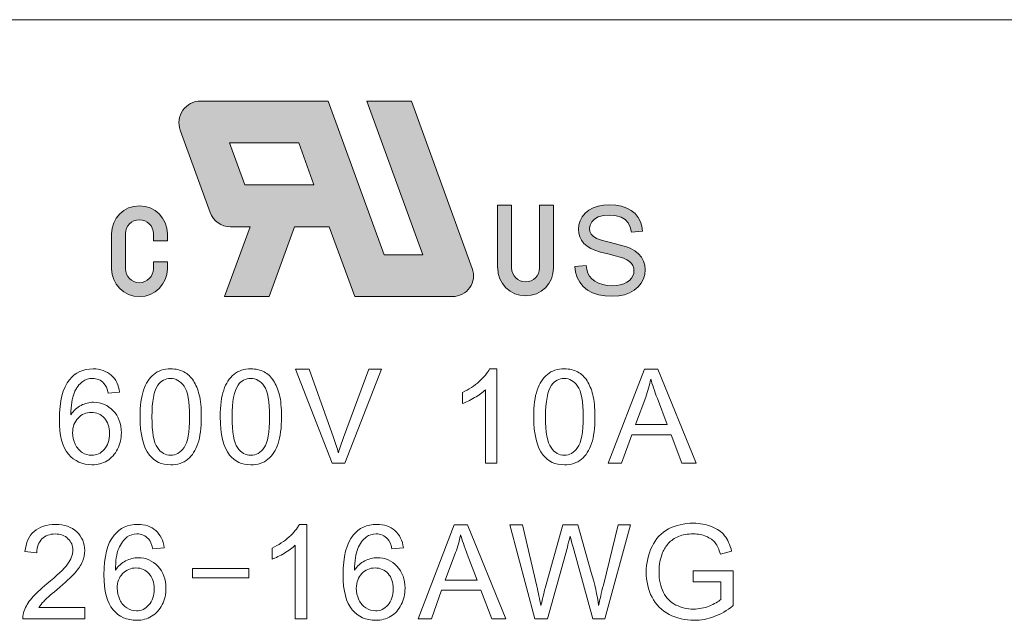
# Model space of a CAD drawing. Header units: inches. Extents: x 3728 to 5427, y -2494 to -825.
# Tile 12 of 16: x 5304 to 5325, y -2386 to -2373. Entities that reach past the tile are written whole.
import ezdxf

# ---------------------------------------------------------------- set-up
doc = ezdxf.new("R2010")
doc.units = ezdxf.units.IN
doc.header["$MEASUREMENT"] = 0
doc.layers.add('尺寸层', color=3, linetype='Continuous')

msp = doc.modelspace()

# ---------------------------------------------------------------- hatches: boundary and pattern name
at = {"layer": '尺寸层', "lineweight": 0, "ltscale": 0.8}
h = msp.add_hatch(color=1, dxfattribs=at)
edge = h.paths.add_edge_path()
edge.add_arc((5306.3, -2378.352), 0.595, 180, 360)
edge.add_line((5306.895, -2378.352), (5306.895, -2378.203))
edge.add_line((5306.895, -2378.203), (5306.598, -2378.203))
edge.add_line((5306.598, -2378.203), (5306.598, -2378.352))
edge.add_arc((5306.3, -2378.352), 0.298, 180, 360, ccw=False)
edge.add_line((5306.003, -2378.352), (5306.003, -2377.607))
edge.add_arc((5306.3, -2377.607), 0.298, 0, 180, ccw=False)
edge.add_line((5306.598, -2377.607), (5306.598, -2377.756))
edge.add_line((5306.598, -2377.756), (5306.895, -2377.756))
edge.add_line((5306.895, -2377.756), (5306.895, -2377.607))
edge.add_arc((5306.3, -2377.607), 0.595, 360, 540)
edge.add_line((5305.705, -2377.607), (5305.705, -2378.352))
edge = h.paths.add_edge_path()
edge.add_line((5313.393, -2378.348), (5312.094, -2374.78))
edge.add_line((5312.094, -2374.78), (5311.144, -2374.78))
edge.add_line((5311.144, -2374.78), (5312.336, -2378.054))
edge.add_line((5312.336, -2378.054), (5311.512, -2378.054))
edge.add_line((5311.512, -2378.054), (5310.321, -2374.78))
edge.add_line((5310.321, -2374.78), (5307.605, -2374.78))
edge.add_arc((5307.605, -2375.243), 0.463, 90, 200)
edge.add_line((5307.17, -2375.401), (5307.808, -2377.154))
edge.add_arc((5308.243, -2376.996), 0.463, 200, 270)
edge.add_line((5308.243, -2377.459), (5308.657, -2377.459))
edge.add_line((5308.657, -2377.459), (5308.116, -2378.947))
edge.add_line((5308.116, -2378.947), (5309.066, -2378.947))
edge.add_line((5309.066, -2378.947), (5309.607, -2377.459))
edge.add_line((5309.607, -2377.459), (5310.345, -2377.459))
edge.add_line((5310.345, -2377.459), (5310.887, -2378.947))
edge.add_line((5310.887, -2378.947), (5312.973, -2378.947))
edge.add_arc((5312.973, -2378.5), 0.446, 270, 380)
h.paths.add_polyline_path([(5310.02, -2376.566), (5309.695, -2375.673), (5308.219, -2375.673), (5308.544, -2376.566)], flags=16)
h.paths.add_polyline_path([(5316.192, -2377.001), (5316.314, -2376.993), (5316.448, -2377.001), (5316.571, -2377.023), (5316.683, -2377.061), (5316.781, -2377.113), (5316.863, -2377.179), (5316.929, -2377.259), (5316.977, -2377.35), (5317.008, -2377.449), (5317.021, -2377.555), (5316.782, -2377.573), (5316.759, -2377.464), (5316.716, -2377.374), (5316.652, -2377.304), (5316.566, -2377.253), (5316.457, -2377.223), (5316.325, -2377.213), (5316.188, -2377.222), (5316.078, -2377.25), (5315.996, -2377.296), (5315.938, -2377.355), (5315.904, -2377.421), (5315.892, -2377.495), (5315.9, -2377.559), (5315.925, -2377.614), (5315.965, -2377.662), (5316.039, -2377.706), (5316.164, -2377.75), (5316.34, -2377.796), (5316.521, -2377.84), (5316.66, -2377.879), (5316.757, -2377.916), (5316.857, -2377.971), (5316.937, -2378.035), (5316.999, -2378.107), (5317.042, -2378.189), (5317.068, -2378.278), (5317.077, -2378.375), (5317.068, -2378.473), (5317.039, -2378.567), (5316.991, -2378.658), (5316.926, -2378.739), (5316.843, -2378.808), (5316.744, -2378.864), (5316.633, -2378.905), (5316.512, -2378.93), (5316.382, -2378.938), (5316.221, -2378.93), (5316.079, -2378.905), (5315.955, -2378.863), (5315.848, -2378.806), (5315.758, -2378.731), (5315.684, -2378.64), (5315.629, -2378.536), (5315.595, -2378.423), (5315.581, -2378.302), (5315.816, -2378.281), (5315.832, -2378.37), (5315.857, -2378.447), (5315.893, -2378.513), (5315.941, -2378.569), (5316.004, -2378.618), (5316.082, -2378.659), (5316.171, -2378.69), (5316.267, -2378.708), (5316.371, -2378.714), (5316.462, -2378.71), (5316.546, -2378.696), (5316.622, -2378.672), (5316.688, -2378.641), (5316.743, -2378.602), (5316.784, -2378.556), (5316.814, -2378.506), (5316.832, -2378.452), (5316.838, -2378.395), (5316.832, -2378.339), (5316.815, -2378.287), (5316.786, -2378.241), (5316.744, -2378.199), (5316.688, -2378.162), (5316.617, -2378.13), (5316.546, -2378.107), (5316.435, -2378.076), (5316.282, -2378.038), (5316.127, -2377.997), (5316.006, -2377.958), (5315.919, -2377.921), (5315.837, -2377.87), (5315.77, -2377.812), (5315.718, -2377.746), (5315.682, -2377.673), (5315.66, -2377.595), (5315.653, -2377.511), (5315.662, -2377.419), (5315.689, -2377.33), (5315.733, -2377.246), (5315.795, -2377.17), (5315.874, -2377.107), (5315.969, -2377.057), (5316.077, -2377.022)])
edge = h.paths.add_edge_path()
edge.add_line((5314.826, -2378.336), (5314.826, -2376.997))
edge.add_line((5314.826, -2376.997), (5315.124, -2376.997))
edge.add_line((5315.124, -2376.997), (5315.124, -2378.336))
edge.add_arc((5314.529, -2378.336), 0.595, 180, 360, ccw=False)
edge.add_line((5313.933, -2378.336), (5313.933, -2376.997))
edge.add_line((5313.933, -2376.997), (5314.231, -2376.997))
edge.add_line((5314.231, -2376.997), (5314.231, -2378.336))
edge.add_arc((5314.529, -2378.336), 0.298, 180, 360)

# ---------------------------------------------------------------- linework, layer by layer
at = {"layer": '尺寸层', "color": 1, "lineweight": 0, "ltscale": 0.8}
for p, q in [((5325.079, -2373.048), (5271.479, -2373.048)), ((5310.321, -2374.78), (5307.605, -2374.78)), ((5311.512, -2378.054), (5310.321, -2374.78)), ((5312.094, -2374.78), (5311.144, -2374.78)), ((5312.336, -2378.054), (5311.144, -2374.78)), ((5313.393, -2378.348), (5312.094, -2374.78)), ((5307.808, -2377.154), (5307.17, -2375.401)), ((5309.695, -2375.673), (5308.219, -2375.673)), ((5308.544, -2376.566), (5308.219, -2375.673)), ((5310.02, -2376.566), (5309.695, -2375.673)), ((5310.02, -2376.566), (5308.544, -2376.566)), ((5316.192, -2377.001), (5316.314, -2376.993)), ((5316.314, -2376.993), (5316.448, -2377.001)), ((5314.231, -2376.997), (5313.933, -2376.997)), ((5313.933, -2376.997), (5313.933, -2378.336)), ((5314.231, -2376.997), (5314.231, -2378.336)), ((5315.124, -2376.997), (5314.826, -2376.997)), ((5314.826, -2378.336), (5314.826, -2376.997)), ((5315.124, -2378.336), (5315.124, -2376.997)), ((5315.733, -2377.246), (5315.795, -2377.17)), ((5315.795, -2377.17), (5315.874, -2377.107)), ((5315.874, -2377.107), (5315.969, -2377.057)), ((5315.969, -2377.057), (5316.077, -2377.022)), ((5316.077, -2377.022), (5316.192, -2377.001)), ((5316.448, -2377.001), (5316.571, -2377.023)), ((5316.571, -2377.023), (5316.683, -2377.061)), ((5316.683, -2377.061), (5316.781, -2377.113)), ((5316.781, -2377.113), (5316.863, -2377.179)), ((5316.863, -2377.179), (5316.929, -2377.259)), ((5315.662, -2377.419), (5315.689, -2377.33)), ((5315.689, -2377.33), (5315.733, -2377.246)), ((5315.938, -2377.355), (5315.904, -2377.421)), ((5315.996, -2377.296), (5315.938, -2377.355)), ((5316.078, -2377.25), (5315.996, -2377.296)), ((5316.188, -2377.222), (5316.078, -2377.25)), ((5316.325, -2377.213), (5316.188, -2377.222)), ((5316.457, -2377.223), (5316.325, -2377.213)), ((5316.566, -2377.253), (5316.457, -2377.223)), ((5316.652, -2377.304), (5316.566, -2377.253)), ((5316.716, -2377.374), (5316.652, -2377.304)), ((5316.759, -2377.464), (5316.716, -2377.374)), ((5316.929, -2377.259), (5316.977, -2377.35)), ((5316.977, -2377.35), (5317.008, -2377.449)), ((5305.705, -2378.352), (5305.705, -2377.607)), ((5306.003, -2378.352), (5306.003, -2377.607)), ((5306.598, -2377.607), (5306.598, -2377.756)), ((5306.895, -2377.607), (5306.895, -2377.756)), ((5308.657, -2377.459), (5308.116, -2378.947)), ((5308.657, -2377.459), (5308.243, -2377.459)), ((5309.607, -2377.459), (5309.066, -2378.947)), ((5310.345, -2377.459), (5309.607, -2377.459)), ((5310.887, -2378.947), (5310.345, -2377.459)), ((5315.653, -2377.511), (5315.662, -2377.419)), ((5315.66, -2377.595), (5315.653, -2377.511)), ((5315.682, -2377.673), (5315.66, -2377.595)), ((5315.904, -2377.421), (5315.892, -2377.495)), ((5315.892, -2377.495), (5315.9, -2377.559)), ((5315.9, -2377.559), (5315.925, -2377.614)), ((5315.925, -2377.614), (5315.965, -2377.662)), ((5316.782, -2377.573), (5316.759, -2377.464)), ((5317.021, -2377.555), (5316.782, -2377.573)), ((5317.008, -2377.449), (5317.021, -2377.555)), ((5306.895, -2377.756), (5306.598, -2377.756)), ((5315.718, -2377.746), (5315.682, -2377.673)), ((5315.77, -2377.812), (5315.718, -2377.746)), ((5315.837, -2377.87), (5315.77, -2377.812)), ((5315.965, -2377.662), (5316.039, -2377.706)), ((5316.039, -2377.706), (5316.164, -2377.75)), ((5316.164, -2377.75), (5316.34, -2377.796)), ((5316.34, -2377.796), (5316.521, -2377.84)), ((5315.919, -2377.921), (5315.837, -2377.87)), ((5316.006, -2377.958), (5315.919, -2377.921)), ((5316.127, -2377.997), (5316.006, -2377.958)), ((5316.282, -2378.038), (5316.127, -2377.997)), ((5316.435, -2378.076), (5316.282, -2378.038)), ((5316.521, -2377.84), (5316.66, -2377.879)), ((5316.66, -2377.879), (5316.757, -2377.916)), ((5316.757, -2377.916), (5316.857, -2377.971)), ((5316.857, -2377.971), (5316.937, -2378.035)), ((5316.937, -2378.035), (5316.999, -2378.107)), ((5306.598, -2378.203), (5306.895, -2378.203)), ((5306.598, -2378.203), (5306.598, -2378.352)), ((5306.895, -2378.203), (5306.895, -2378.352)), ((5311.512, -2378.054), (5312.336, -2378.054)), ((5316.546, -2378.107), (5316.435, -2378.076)), ((5316.617, -2378.13), (5316.546, -2378.107)), ((5316.688, -2378.162), (5316.617, -2378.13)), ((5316.744, -2378.199), (5316.688, -2378.162)), ((5316.786, -2378.241), (5316.744, -2378.199)), ((5316.815, -2378.287), (5316.786, -2378.241)), ((5316.999, -2378.107), (5317.042, -2378.189)), ((5317.042, -2378.189), (5317.068, -2378.278)), ((5315.581, -2378.302), (5315.816, -2378.281)), ((5315.595, -2378.423), (5315.581, -2378.302)), ((5315.629, -2378.536), (5315.595, -2378.423)), ((5315.816, -2378.281), (5315.832, -2378.37)), ((5315.832, -2378.37), (5315.857, -2378.447)), ((5315.857, -2378.447), (5315.893, -2378.513)), ((5316.814, -2378.506), (5316.832, -2378.452)), ((5316.832, -2378.339), (5316.815, -2378.287)), ((5316.838, -2378.395), (5316.832, -2378.339)), ((5316.832, -2378.452), (5316.838, -2378.395)), ((5317.068, -2378.278), (5317.077, -2378.375)), ((5317.077, -2378.375), (5317.068, -2378.473)), ((5315.684, -2378.64), (5315.629, -2378.536)), ((5315.758, -2378.731), (5315.684, -2378.64)), ((5315.893, -2378.513), (5315.941, -2378.569)), ((5315.941, -2378.569), (5316.004, -2378.618)), ((5316.004, -2378.618), (5316.082, -2378.659)), ((5316.082, -2378.659), (5316.171, -2378.69)), ((5316.546, -2378.696), (5316.622, -2378.672)), ((5316.622, -2378.672), (5316.688, -2378.641)), ((5316.688, -2378.641), (5316.743, -2378.602)), ((5316.743, -2378.602), (5316.784, -2378.556)), ((5316.784, -2378.556), (5316.814, -2378.506)), ((5316.991, -2378.658), (5316.926, -2378.739)), ((5317.039, -2378.567), (5316.991, -2378.658)), ((5317.068, -2378.473), (5317.039, -2378.567)), ((5315.848, -2378.806), (5315.758, -2378.731)), ((5315.955, -2378.863), (5315.848, -2378.806)), ((5316.079, -2378.905), (5315.955, -2378.863)), ((5316.171, -2378.69), (5316.267, -2378.708)), ((5316.267, -2378.708), (5316.371, -2378.714)), ((5316.371, -2378.714), (5316.462, -2378.71)), ((5316.462, -2378.71), (5316.546, -2378.696)), ((5316.744, -2378.864), (5316.633, -2378.905)), ((5316.843, -2378.808), (5316.744, -2378.864)), ((5316.926, -2378.739), (5316.843, -2378.808)), ((5308.116, -2378.947), (5309.066, -2378.947)), ((5310.887, -2378.947), (5312.973, -2378.947)), ((5316.221, -2378.93), (5316.079, -2378.905)), ((5316.382, -2378.938), (5316.221, -2378.93)), ((5316.512, -2378.93), (5316.382, -2378.938)), ((5316.633, -2378.905), (5316.512, -2378.93)), ((5307.429, -2384.738), (5308.629, -2384.738)), ((5307.429, -2384.738), (5307.429, -2384.938)), ((5308.629, -2384.738), (5308.629, -2384.938)), ((5308.629, -2384.938), (5307.429, -2384.938))]:
    msp.add_line(p, q, dxfattribs=at)
for centre, radius, start, end in [((5307.605, -2375.243), 0.463, 90, 200), ((5306.3, -2377.607), 0.595, 360, 180), ((5308.243, -2376.996), 0.463, 200, 270), ((5306.3, -2377.607), 0.298, 360, 180), ((5306.3, -2378.352), 0.595, 180, 360), ((5306.3, -2378.352), 0.298, 180, 360), ((5312.973, -2378.5), 0.446, 270, 20), ((5314.529, -2378.336), 0.595, 180, 360), ((5314.529, -2378.336), 0.298, 180, 360)]:
    msp.add_arc(centre, radius, start, end, dxfattribs=at)
for points, knots in [([(5304.809, -2380.716), (5304.933, -2380.563), (5305.101, -2380.486), (5305.312, -2380.486), (5305.312, -2380.486), (5305.469, -2380.486), (5305.598, -2380.531), (5305.699, -2380.619)], [0.8421053, 0.8421053, 0.8421053, 0.8421053, 0.8947368, 0.8947368, 0.8947368, 0.8947368, 0.9473684, 0.9473684, 0.9473684, 0.9473684]), ([(5306.604, -2380.604), (5306.7, -2380.525), (5306.821, -2380.486), (5306.966, -2380.486), (5306.966, -2380.486), (5307.074, -2380.486), (5307.168, -2380.508), (5307.249, -2380.552)], [0.1666667, 0.1666667, 0.1666667, 0.1666667, 0.25, 0.25, 0.25, 0.25, 0.3333333, 0.3333333, 0.3333333, 0.3333333]), ([(5308.314, -2380.604), (5308.409, -2380.525), (5308.53, -2380.486), (5308.675, -2380.486), (5308.675, -2380.486), (5308.783, -2380.486), (5308.877, -2380.508), (5308.958, -2380.552)], [0.1666667, 0.1666667, 0.1666667, 0.1666667, 0.25, 0.25, 0.25, 0.25, 0.3333333, 0.3333333, 0.3333333, 0.3333333]), ([(5314.992, -2380.604), (5315.088, -2380.525), (5315.209, -2380.486), (5315.354, -2380.486), (5315.354, -2380.486), (5315.462, -2380.486), (5315.556, -2380.508), (5315.637, -2380.552)], [0.1666667, 0.1666667, 0.1666667, 0.1666667, 0.25, 0.25, 0.25, 0.25, 0.3333333, 0.3333333, 0.3333333, 0.3333333]), ([(5304.788, -2382.303), (5304.659, -2382.152), (5304.595, -2381.904), (5304.595, -2381.559), (5304.595, -2381.559), (5304.595, -2381.172), (5304.666, -2380.891), (5304.809, -2380.716)], [0.7368421, 0.7368421, 0.7368421, 0.7368421, 0.7894737, 0.7894737, 0.7894737, 0.7894737, 0.8421053, 0.8421053, 0.8421053, 0.8421053]), ([(5305.543, -2380.794), (5305.476, -2380.723), (5305.394, -2380.688), (5305.297, -2380.688), (5305.297, -2380.688), (5305.219, -2380.688), (5305.15, -2380.71), (5305.091, -2380.754)], [0.1052632, 0.1052632, 0.1052632, 0.1052632, 0.1578947, 0.1578947, 0.1578947, 0.1578947, 0.2105263, 0.2105263, 0.2105263, 0.2105263]), ([(5307.251, -2380.852), (5307.174, -2380.744), (5307.078, -2380.69), (5306.964, -2380.69), (5306.964, -2380.69), (5306.851, -2380.69), (5306.761, -2380.738), (5306.693, -2380.833)], [0.625, 0.625, 0.625, 0.625, 0.75, 0.75, 0.75, 0.75, 0.875, 0.875, 0.875, 0.875]), ([(5308.96, -2380.852), (5308.883, -2380.744), (5308.788, -2380.69), (5308.673, -2380.69), (5308.673, -2380.69), (5308.56, -2380.69), (5308.47, -2380.738), (5308.402, -2380.833)], [0.625, 0.625, 0.625, 0.625, 0.75, 0.75, 0.75, 0.75, 0.875, 0.875, 0.875, 0.875]), ([(5315.638, -2380.852), (5315.562, -2380.744), (5315.466, -2380.69), (5315.352, -2380.69), (5315.352, -2380.69), (5315.238, -2380.69), (5315.149, -2380.738), (5315.081, -2380.833)], [0.625, 0.625, 0.625, 0.625, 0.75, 0.75, 0.75, 0.75, 0.875, 0.875, 0.875, 0.875]), ([(5307.251, -2382.163), (5307.328, -2382.054), (5307.366, -2381.836), (5307.366, -2381.508), (5307.366, -2381.508), (5307.366, -2381.179), (5307.328, -2380.96), (5307.251, -2380.852)], [0.375, 0.375, 0.375, 0.375, 0.5, 0.5, 0.5, 0.5, 0.625, 0.625, 0.625, 0.625]), ([(5308.96, -2382.163), (5309.037, -2382.054), (5309.075, -2381.836), (5309.075, -2381.508), (5309.075, -2381.508), (5309.075, -2381.179), (5309.037, -2380.96), (5308.96, -2380.852)], [0.375, 0.375, 0.375, 0.375, 0.5, 0.5, 0.5, 0.5, 0.625, 0.625, 0.625, 0.625]), ([(5315.638, -2382.163), (5315.715, -2382.054), (5315.754, -2381.836), (5315.754, -2381.508), (5315.754, -2381.508), (5315.754, -2381.179), (5315.715, -2380.96), (5315.638, -2380.852)], [0.375, 0.375, 0.375, 0.375, 0.5, 0.5, 0.5, 0.5, 0.625, 0.625, 0.625, 0.625]), ([(5307.573, -2381.036), (5307.604, -2381.153), (5307.619, -2381.31), (5307.619, -2381.508), (5307.619, -2381.508), (5307.619, -2381.743), (5307.594, -2381.932), (5307.546, -2382.076)], [0.5, 0.5, 0.5, 0.5, 0.5833333, 0.5833333, 0.5833333, 0.5833333, 0.6666667, 0.6666667, 0.6666667, 0.6666667]), ([(5309.283, -2381.036), (5309.313, -2381.153), (5309.328, -2381.31), (5309.328, -2381.508), (5309.328, -2381.508), (5309.328, -2381.743), (5309.303, -2381.932), (5309.256, -2382.076)], [0.5, 0.5, 0.5, 0.5, 0.5833333, 0.5833333, 0.5833333, 0.5833333, 0.6666667, 0.6666667, 0.6666667, 0.6666667]), ([(5315.961, -2381.036), (5315.991, -2381.153), (5316.006, -2381.31), (5316.006, -2381.508), (5316.006, -2381.508), (5316.006, -2381.743), (5315.982, -2381.932), (5315.934, -2382.076)], [0.5, 0.5, 0.5, 0.5, 0.5833333, 0.5833333, 0.5833333, 0.5833333, 0.6666667, 0.6666667, 0.6666667, 0.6666667]), ([(5305.056, -2381.263), (5305.141, -2381.219), (5305.231, -2381.197), (5305.324, -2381.197), (5305.324, -2381.197), (5305.488, -2381.197), (5305.627, -2381.257), (5305.742, -2381.378)], [0.3684211, 0.3684211, 0.3684211, 0.3684211, 0.4210526, 0.4210526, 0.4210526, 0.4210526, 0.4736842, 0.4736842, 0.4736842, 0.4736842]), ([(5305.742, -2381.378), (5305.857, -2381.499), (5305.915, -2381.654), (5305.915, -2381.845), (5305.915, -2381.845), (5305.915, -2381.971), (5305.888, -2382.087), (5305.834, -2382.195)], [0.4736842, 0.4736842, 0.4736842, 0.4736842, 0.5263158, 0.5263158, 0.5263158, 0.5263158, 0.5789474, 0.5789474, 0.5789474, 0.5789474]), ([(5305.552, -2382.201), (5305.626, -2382.117), (5305.664, -2382.004), (5305.664, -2381.86), (5305.664, -2381.86), (5305.664, -2381.722), (5305.627, -2381.613), (5305.553, -2381.534), (5305.553, -2381.534), (5305.48, -2381.454), (5305.387, -2381.414), (5305.275, -2381.414), (5305.275, -2381.414), (5305.164, -2381.414), (5305.07, -2381.454), (5304.993, -2381.534)], [0.4444444, 0.4444444, 0.4444444, 0.4444444, 0.5555556, 0.5555556, 0.5555556, 0.5555556, 0.6666667, 0.6666667, 0.6666667, 0.6666667, 0.7777778, 0.7777778, 0.7777778, 0.7777778, 0.8888889, 0.8888889, 0.8888889, 0.8888889]), ([(5305.081, -2382.266), (5305.146, -2382.307), (5305.214, -2382.327), (5305.285, -2382.327), (5305.285, -2382.327), (5305.388, -2382.327), (5305.477, -2382.285), (5305.552, -2382.201)], [0.2222222, 0.2222222, 0.2222222, 0.2222222, 0.3333333, 0.3333333, 0.3333333, 0.3333333, 0.4444444, 0.4444444, 0.4444444, 0.4444444]), ([(5307.546, -2382.076), (5307.498, -2382.221), (5307.426, -2382.332), (5307.33, -2382.411), (5307.33, -2382.411), (5307.234, -2382.49), (5307.113, -2382.529), (5306.966, -2382.529), (5306.966, -2382.529), (5306.773, -2382.529), (5306.622, -2382.46), (5306.512, -2382.321)], [0.6666667, 0.6666667, 0.6666667, 0.6666667, 0.75, 0.75, 0.75, 0.75, 0.8333333, 0.8333333, 0.8333333, 0.8333333, 0.9166667, 0.9166667, 0.9166667, 0.9166667]), ([(5306.682, -2382.164), (5306.759, -2382.273), (5306.854, -2382.327), (5306.966, -2382.327), (5306.966, -2382.327), (5307.079, -2382.327), (5307.174, -2382.272), (5307.251, -2382.163)], [0.125, 0.125, 0.125, 0.125, 0.25, 0.25, 0.25, 0.25, 0.375, 0.375, 0.375, 0.375]), ([(5309.256, -2382.076), (5309.207, -2382.221), (5309.135, -2382.332), (5309.039, -2382.411), (5309.039, -2382.411), (5308.943, -2382.49), (5308.822, -2382.529), (5308.675, -2382.529), (5308.675, -2382.529), (5308.483, -2382.529), (5308.331, -2382.46), (5308.221, -2382.321)], [0.6666667, 0.6666667, 0.6666667, 0.6666667, 0.75, 0.75, 0.75, 0.75, 0.8333333, 0.8333333, 0.8333333, 0.8333333, 0.9166667, 0.9166667, 0.9166667, 0.9166667]), ([(5308.391, -2382.164), (5308.468, -2382.273), (5308.563, -2382.327), (5308.675, -2382.327), (5308.675, -2382.327), (5308.788, -2382.327), (5308.883, -2382.272), (5308.96, -2382.163)], [0.125, 0.125, 0.125, 0.125, 0.25, 0.25, 0.25, 0.25, 0.375, 0.375, 0.375, 0.375]), ([(5315.934, -2382.076), (5315.886, -2382.221), (5315.814, -2382.332), (5315.718, -2382.411), (5315.718, -2382.411), (5315.622, -2382.49), (5315.501, -2382.529), (5315.354, -2382.529), (5315.354, -2382.529), (5315.161, -2382.529), (5315.01, -2382.46), (5314.9, -2382.321)], [0.6666667, 0.6666667, 0.6666667, 0.6666667, 0.75, 0.75, 0.75, 0.75, 0.8333333, 0.8333333, 0.8333333, 0.8333333, 0.9166667, 0.9166667, 0.9166667, 0.9166667]), ([(5315.07, -2382.164), (5315.147, -2382.273), (5315.241, -2382.327), (5315.354, -2382.327), (5315.354, -2382.327), (5315.467, -2382.327), (5315.562, -2382.272), (5315.638, -2382.163)], [0.125, 0.125, 0.125, 0.125, 0.25, 0.25, 0.25, 0.25, 0.375, 0.375, 0.375, 0.375]), ([(5305.611, -2382.443), (5305.516, -2382.5), (5305.409, -2382.529), (5305.289, -2382.529), (5305.289, -2382.529), (5305.084, -2382.529), (5304.917, -2382.454), (5304.788, -2382.303)], [0.6315789, 0.6315789, 0.6315789, 0.6315789, 0.6842105, 0.6842105, 0.6842105, 0.6842105, 0.7368421, 0.7368421, 0.7368421, 0.7368421]), ([(5304.057, -2383.947), (5304.17, -2383.849), (5304.321, -2383.799), (5304.511, -2383.799), (5304.511, -2383.799), (5304.703, -2383.799), (5304.855, -2383.853), (5304.967, -2383.959)], [0.59090909, 0.59090909, 0.59090909, 0.59090909, 0.63636364, 0.63636364, 0.63636364, 0.63636364, 0.68181818, 0.68181818, 0.68181818, 0.68181818]), ([(5305.76, -2384.029), (5305.884, -2383.876), (5306.051, -2383.799), (5306.263, -2383.799), (5306.263, -2383.799), (5306.42, -2383.799), (5306.549, -2383.844), (5306.649, -2383.932)], [0.8421053, 0.8421053, 0.8421053, 0.8421053, 0.8947368, 0.8947368, 0.8947368, 0.8947368, 0.9473684, 0.9473684, 0.9473684, 0.9473684]), ([(5310.854, -2384.029), (5310.978, -2383.876), (5311.146, -2383.799), (5311.357, -2383.799), (5311.357, -2383.799), (5311.514, -2383.799), (5311.643, -2383.844), (5311.744, -2383.932)], [0.8421053, 0.8421053, 0.8421053, 0.8421053, 0.8947368, 0.8947368, 0.8947368, 0.8947368, 0.9473684, 0.9473684, 0.9473684, 0.9473684]), ([(5317.573, -2383.896), (5317.726, -2383.815), (5317.902, -2383.774), (5318.101, -2383.774), (5318.101, -2383.774), (5318.245, -2383.774), (5318.376, -2383.797), (5318.493, -2383.844)], [0.34482759, 0.34482759, 0.34482759, 0.34482759, 0.37931034, 0.37931034, 0.37931034, 0.37931034, 0.4137931, 0.4137931, 0.4137931, 0.4137931]), ([(5304.778, -2384.103), (5304.708, -2384.036), (5304.618, -2384.003), (5304.506, -2384.003), (5304.506, -2384.003), (5304.388, -2384.003), (5304.293, -2384.038), (5304.222, -2384.109)], [0.36363636, 0.36363636, 0.36363636, 0.36363636, 0.40909091, 0.40909091, 0.40909091, 0.40909091, 0.45454545, 0.45454545, 0.45454545, 0.45454545]), ([(5304.768, -2384.644), (5304.844, -2384.541), (5304.883, -2384.442), (5304.883, -2384.349), (5304.883, -2384.349), (5304.883, -2384.252), (5304.848, -2384.17), (5304.778, -2384.103)], [0.27272727, 0.27272727, 0.27272727, 0.27272727, 0.31818182, 0.31818182, 0.31818182, 0.31818182, 0.36363636, 0.36363636, 0.36363636, 0.36363636]), ([(5304.967, -2383.959), (5305.079, -2384.066), (5305.135, -2384.197), (5305.135, -2384.355), (5305.135, -2384.355), (5305.135, -2384.435), (5305.119, -2384.514), (5305.086, -2384.591)], [0.68181818, 0.68181818, 0.68181818, 0.68181818, 0.72727273, 0.72727273, 0.72727273, 0.72727273, 0.77272727, 0.77272727, 0.77272727, 0.77272727]), ([(5305.739, -2385.616), (5305.61, -2385.465), (5305.545, -2385.217), (5305.545, -2384.872), (5305.545, -2384.872), (5305.545, -2384.485), (5305.617, -2384.204), (5305.76, -2384.029)], [0.7368421, 0.7368421, 0.7368421, 0.7368421, 0.7894737, 0.7894737, 0.7894737, 0.7894737, 0.8421053, 0.8421053, 0.8421053, 0.8421053]), ([(5306.493, -2384.107), (5306.427, -2384.036), (5306.345, -2384.001), (5306.248, -2384.001), (5306.248, -2384.001), (5306.169, -2384.001), (5306.101, -2384.023), (5306.042, -2384.067)], [0.1052632, 0.1052632, 0.1052632, 0.1052632, 0.1578947, 0.1578947, 0.1578947, 0.1578947, 0.2105263, 0.2105263, 0.2105263, 0.2105263]), ([(5310.834, -2385.616), (5310.704, -2385.465), (5310.64, -2385.217), (5310.64, -2384.872), (5310.64, -2384.872), (5310.64, -2384.485), (5310.711, -2384.204), (5310.854, -2384.029)], [0.7368421, 0.7368421, 0.7368421, 0.7368421, 0.7894737, 0.7894737, 0.7894737, 0.7894737, 0.8421053, 0.8421053, 0.8421053, 0.8421053]), ([(5311.588, -2384.107), (5311.521, -2384.036), (5311.439, -2384.001), (5311.342, -2384.001), (5311.342, -2384.001), (5311.264, -2384.001), (5311.195, -2384.023), (5311.136, -2384.067)], [0.1052632, 0.1052632, 0.1052632, 0.1052632, 0.1578947, 0.1578947, 0.1578947, 0.1578947, 0.2105263, 0.2105263, 0.2105263, 0.2105263]), ([(5318.378, -2384.053), (5318.295, -2384.018), (5318.203, -2384), (5318.102, -2384), (5318.102, -2384), (5317.981, -2384), (5317.876, -2384.019), (5317.788, -2384.055)], [0.5862069, 0.5862069, 0.5862069, 0.5862069, 0.62068966, 0.62068966, 0.62068966, 0.62068966, 0.65517241, 0.65517241, 0.65517241, 0.65517241]), ([(5317.222, -2385.351), (5317.14, -2385.192), (5317.099, -2385.014), (5317.099, -2384.817), (5317.099, -2384.817), (5317.099, -2384.623), (5317.14, -2384.441), (5317.222, -2384.272)], [0.24137931, 0.24137931, 0.24137931, 0.24137931, 0.27586207, 0.27586207, 0.27586207, 0.27586207, 0.31034483, 0.31034483, 0.31034483, 0.31034483]), ([(5306.006, -2384.576), (5306.092, -2384.532), (5306.181, -2384.51), (5306.275, -2384.51), (5306.275, -2384.51), (5306.439, -2384.51), (5306.578, -2384.57), (5306.693, -2384.691)], [0.3684211, 0.3684211, 0.3684211, 0.3684211, 0.4210526, 0.4210526, 0.4210526, 0.4210526, 0.4736842, 0.4736842, 0.4736842, 0.4736842]), ([(5311.101, -2384.576), (5311.186, -2384.532), (5311.276, -2384.51), (5311.369, -2384.51), (5311.369, -2384.51), (5311.533, -2384.51), (5311.673, -2384.57), (5311.788, -2384.691)], [0.3684211, 0.3684211, 0.3684211, 0.3684211, 0.4210526, 0.4210526, 0.4210526, 0.4210526, 0.4736842, 0.4736842, 0.4736842, 0.4736842]), ([(5317.449, -2384.399), (5317.398, -2384.522), (5317.372, -2384.656), (5317.372, -2384.801), (5317.372, -2384.801), (5317.372, -2384.979), (5317.403, -2385.128), (5317.464, -2385.248)], [0.72413793, 0.72413793, 0.72413793, 0.72413793, 0.75862069, 0.75862069, 0.75862069, 0.75862069, 0.79310345, 0.79310345, 0.79310345, 0.79310345]), ([(5306.503, -2385.514), (5306.577, -2385.43), (5306.614, -2385.317), (5306.614, -2385.173), (5306.614, -2385.173), (5306.614, -2385.035), (5306.578, -2384.926), (5306.504, -2384.847), (5306.504, -2384.847), (5306.43, -2384.767), (5306.338, -2384.727), (5306.226, -2384.727), (5306.226, -2384.727), (5306.115, -2384.727), (5306.021, -2384.767), (5305.943, -2384.847)], [0.4444444, 0.4444444, 0.4444444, 0.4444444, 0.5555556, 0.5555556, 0.5555556, 0.5555556, 0.6666667, 0.6666667, 0.6666667, 0.6666667, 0.7777778, 0.7777778, 0.7777778, 0.7777778, 0.8888889, 0.8888889, 0.8888889, 0.8888889]), ([(5306.693, -2384.691), (5306.808, -2384.812), (5306.866, -2384.967), (5306.866, -2385.158), (5306.866, -2385.158), (5306.866, -2385.284), (5306.838, -2385.4), (5306.784, -2385.508)], [0.4736842, 0.4736842, 0.4736842, 0.4736842, 0.5263158, 0.5263158, 0.5263158, 0.5263158, 0.5789474, 0.5789474, 0.5789474, 0.5789474]), ([(5311.597, -2385.514), (5311.672, -2385.43), (5311.709, -2385.317), (5311.709, -2385.173), (5311.709, -2385.173), (5311.709, -2385.035), (5311.672, -2384.926), (5311.599, -2384.847), (5311.599, -2384.847), (5311.525, -2384.767), (5311.432, -2384.727), (5311.321, -2384.727), (5311.321, -2384.727), (5311.209, -2384.727), (5311.115, -2384.767), (5311.038, -2384.847)], [0.4444444, 0.4444444, 0.4444444, 0.4444444, 0.5555556, 0.5555556, 0.5555556, 0.5555556, 0.6666667, 0.6666667, 0.6666667, 0.6666667, 0.7777778, 0.7777778, 0.7777778, 0.7777778, 0.8888889, 0.8888889, 0.8888889, 0.8888889]), ([(5311.788, -2384.691), (5311.903, -2384.812), (5311.96, -2384.967), (5311.96, -2385.158), (5311.96, -2385.158), (5311.96, -2385.284), (5311.933, -2385.4), (5311.879, -2385.508)], [0.4736842, 0.4736842, 0.4736842, 0.4736842, 0.5263158, 0.5263158, 0.5263158, 0.5263158, 0.5789474, 0.5789474, 0.5789474, 0.5789474]), ([(5317.464, -2385.248), (5317.526, -2385.369), (5317.615, -2385.457), (5317.733, -2385.516), (5317.733, -2385.516), (5317.85, -2385.574), (5317.974, -2385.603), (5318.106, -2385.603), (5318.106, -2385.603), (5318.221, -2385.603), (5318.333, -2385.581), (5318.442, -2385.537)], [0.7931034, 0.7931034, 0.7931034, 0.7931034, 0.8275862, 0.8275862, 0.8275862, 0.8275862, 0.862069, 0.862069, 0.862069, 0.862069, 0.8965517, 0.8965517, 0.8965517, 0.8965517]), ([(5306.032, -2385.579), (5306.097, -2385.62), (5306.165, -2385.64), (5306.235, -2385.64), (5306.235, -2385.64), (5306.339, -2385.64), (5306.428, -2385.598), (5306.503, -2385.514)], [0.2222222, 0.2222222, 0.2222222, 0.2222222, 0.3333333, 0.3333333, 0.3333333, 0.3333333, 0.4444444, 0.4444444, 0.4444444, 0.4444444]), ([(5311.126, -2385.579), (5311.191, -2385.62), (5311.259, -2385.64), (5311.33, -2385.64), (5311.33, -2385.64), (5311.434, -2385.64), (5311.523, -2385.598), (5311.597, -2385.514)], [0.2222222, 0.2222222, 0.2222222, 0.2222222, 0.3333333, 0.3333333, 0.3333333, 0.3333333, 0.4444444, 0.4444444, 0.4444444, 0.4444444]), ([(5306.561, -2385.756), (5306.467, -2385.813), (5306.36, -2385.842), (5306.24, -2385.842), (5306.24, -2385.842), (5306.035, -2385.842), (5305.868, -2385.767), (5305.739, -2385.616)], [0.6315789, 0.6315789, 0.6315789, 0.6315789, 0.6842105, 0.6842105, 0.6842105, 0.6842105, 0.7368421, 0.7368421, 0.7368421, 0.7368421]), ([(5311.656, -2385.756), (5311.561, -2385.813), (5311.454, -2385.842), (5311.334, -2385.842), (5311.334, -2385.842), (5311.129, -2385.842), (5310.963, -2385.767), (5310.834, -2385.616)], [0.6315789, 0.6315789, 0.6315789, 0.6315789, 0.6842105, 0.6842105, 0.6842105, 0.6842105, 0.7368421, 0.7368421, 0.7368421, 0.7368421]), ([(5318.547, -2385.763), (5318.409, -2385.816), (5318.267, -2385.842), (5318.121, -2385.842), (5318.121, -2385.842), (5317.925, -2385.842), (5317.746, -2385.8), (5317.586, -2385.715)], [0.13793103, 0.13793103, 0.13793103, 0.13793103, 0.17241379, 0.17241379, 0.17241379, 0.17241379, 0.20689655, 0.20689655, 0.20689655, 0.20689655])]:
    msp.add_open_spline(points, degree=3, knots=knots, dxfattribs=at)
for points in [[(5307.249, -2380.552), (5307.33, -2380.594), (5307.396, -2380.657), (5307.45, -2380.738)], [(5308.958, -2380.552), (5309.039, -2380.594), (5309.106, -2380.657), (5309.159, -2380.738)], [(5309.629, -2380.495), (5309.629, -2380.495), (5309.916, -2380.495), (5309.916, -2380.495)], [(5310.404, -2382.495), (5310.404, -2382.495), (5309.629, -2380.495), (5309.629, -2380.495)], [(5309.916, -2380.495), (5309.916, -2380.495), (5310.435, -2381.947), (5310.435, -2381.947)], [(5310.648, -2381.947), (5310.648, -2381.947), (5311.188, -2380.495), (5311.188, -2380.495)], [(5311.458, -2380.495), (5311.458, -2380.495), (5310.675, -2382.495), (5310.675, -2382.495)], [(5311.188, -2380.495), (5311.188, -2380.495), (5311.458, -2380.495), (5311.458, -2380.495)], [(5313.541, -2380.754), (5313.644, -2380.662), (5313.717, -2380.573), (5313.76, -2380.486)], [(5313.76, -2380.486), (5313.76, -2380.486), (5313.918, -2380.486), (5313.918, -2380.486)], [(5313.918, -2380.486), (5313.918, -2380.486), (5313.918, -2382.495), (5313.918, -2382.495)], [(5315.637, -2380.552), (5315.718, -2380.594), (5315.784, -2380.657), (5315.837, -2380.738)], [(5316.291, -2382.495), (5316.291, -2382.495), (5317.059, -2380.495), (5317.059, -2380.495)], [(5317.059, -2380.495), (5317.059, -2380.495), (5317.344, -2380.495), (5317.344, -2380.495)], [(5317.344, -2380.495), (5317.344, -2380.495), (5318.163, -2382.495), (5318.163, -2382.495)], [(5305.091, -2380.754), (5305.014, -2380.81), (5304.953, -2380.893), (5304.908, -2381.001)], [(5305.699, -2380.619), (5305.799, -2380.707), (5305.859, -2380.829), (5305.879, -2380.985)], [(5306.387, -2380.938), (5306.436, -2380.793), (5306.509, -2380.682), (5306.604, -2380.604)], [(5307.45, -2380.738), (5307.502, -2380.82), (5307.544, -2380.919), (5307.573, -2381.036)], [(5308.097, -2380.938), (5308.145, -2380.793), (5308.218, -2380.682), (5308.314, -2380.604)], [(5309.159, -2380.738), (5309.211, -2380.82), (5309.253, -2380.919), (5309.283, -2381.036)], [(5313.181, -2380.989), (5313.318, -2380.924), (5313.439, -2380.846), (5313.541, -2380.754)], [(5314.775, -2380.938), (5314.824, -2380.793), (5314.896, -2380.682), (5314.992, -2380.604)], [(5315.837, -2380.738), (5315.89, -2380.82), (5315.931, -2380.919), (5315.961, -2381.036)], [(5317.196, -2380.705), (5317.17, -2380.833), (5317.134, -2380.96), (5317.088, -2381.087)], [(5317.337, -2381.12), (5317.274, -2380.952), (5317.226, -2380.813), (5317.196, -2380.705)], [(5305.635, -2381.004), (5305.613, -2380.907), (5305.583, -2380.837), (5305.543, -2380.794)], [(5306.314, -2381.508), (5306.314, -2381.272), (5306.339, -2381.081), (5306.387, -2380.938)], [(5306.693, -2380.833), (5306.609, -2380.955), (5306.567, -2381.18), (5306.567, -2381.508)], [(5308.023, -2381.508), (5308.023, -2381.272), (5308.048, -2381.081), (5308.097, -2380.938)], [(5308.402, -2380.833), (5308.318, -2380.955), (5308.276, -2381.18), (5308.276, -2381.508)], [(5313.672, -2380.93), (5313.613, -2380.986), (5313.536, -2381.043), (5313.44, -2381.099)], [(5313.672, -2382.495), (5313.672, -2382.495), (5313.672, -2380.93), (5313.672, -2380.93)], [(5314.702, -2381.508), (5314.702, -2381.272), (5314.726, -2381.081), (5314.775, -2380.938)], [(5315.081, -2380.833), (5314.997, -2380.955), (5314.954, -2381.18), (5314.954, -2381.508)], [(5304.908, -2381.001), (5304.864, -2381.109), (5304.84, -2381.263), (5304.839, -2381.463)], [(5305.879, -2380.985), (5305.879, -2380.985), (5305.635, -2381.004), (5305.635, -2381.004)], [(5313.181, -2381.226), (5313.181, -2381.226), (5313.181, -2380.989), (5313.181, -2380.989)], [(5313.44, -2381.099), (5313.344, -2381.155), (5313.257, -2381.198), (5313.181, -2381.226)], [(5317.088, -2381.087), (5317.088, -2381.087), (5316.868, -2381.673), (5316.868, -2381.673)], [(5317.546, -2381.673), (5317.546, -2381.673), (5317.337, -2381.12), (5317.337, -2381.12)], [(5304.839, -2381.463), (5304.898, -2381.373), (5304.97, -2381.306), (5305.056, -2381.263)], [(5304.993, -2381.534), (5304.915, -2381.613), (5304.877, -2381.717), (5304.877, -2381.846)], [(5306.512, -2382.321), (5306.38, -2382.155), (5306.314, -2381.884), (5306.314, -2381.508)], [(5306.567, -2381.508), (5306.567, -2381.837), (5306.605, -2382.055), (5306.682, -2382.164)], [(5308.221, -2382.321), (5308.09, -2382.155), (5308.023, -2381.884), (5308.023, -2381.508)], [(5308.276, -2381.508), (5308.276, -2381.837), (5308.314, -2382.055), (5308.391, -2382.164)], [(5314.9, -2382.321), (5314.768, -2382.155), (5314.702, -2381.884), (5314.702, -2381.508)], [(5314.954, -2381.508), (5314.954, -2381.837), (5314.993, -2382.055), (5315.07, -2382.164)], [(5316.868, -2381.673), (5316.868, -2381.673), (5317.546, -2381.673), (5317.546, -2381.673)], [(5304.877, -2381.846), (5304.877, -2381.931), (5304.895, -2382.012), (5304.931, -2382.09)], [(5310.435, -2381.947), (5310.477, -2382.064), (5310.512, -2382.173), (5310.54, -2382.275)], [(5310.54, -2382.275), (5310.571, -2382.166), (5310.607, -2382.057), (5310.648, -2381.947)], [(5316.792, -2381.889), (5316.792, -2381.889), (5316.572, -2382.495), (5316.572, -2382.495)], [(5317.628, -2381.889), (5317.628, -2381.889), (5316.792, -2381.889), (5316.792, -2381.889)], [(5317.861, -2382.495), (5317.861, -2382.495), (5317.628, -2381.889), (5317.628, -2381.889)], [(5304.931, -2382.09), (5304.967, -2382.167), (5305.017, -2382.226), (5305.081, -2382.266)], [(5305.834, -2382.195), (5305.78, -2382.303), (5305.705, -2382.386), (5305.611, -2382.443)], [(5310.675, -2382.495), (5310.675, -2382.495), (5310.404, -2382.495), (5310.404, -2382.495)], [(5313.918, -2382.495), (5313.918, -2382.495), (5313.672, -2382.495), (5313.672, -2382.495)], [(5316.572, -2382.495), (5316.572, -2382.495), (5316.291, -2382.495), (5316.291, -2382.495)], [(5318.163, -2382.495), (5318.163, -2382.495), (5317.861, -2382.495), (5317.861, -2382.495)], [(5309.49, -2384.067), (5309.592, -2383.975), (5309.666, -2383.886), (5309.708, -2383.799)], [(5309.708, -2383.799), (5309.708, -2383.799), (5309.866, -2383.799), (5309.866, -2383.799)], [(5309.866, -2383.799), (5309.866, -2383.799), (5309.866, -2385.808), (5309.866, -2385.808)], [(5312.24, -2385.808), (5312.24, -2385.808), (5313.008, -2383.808), (5313.008, -2383.808)], [(5313.008, -2383.808), (5313.008, -2383.808), (5313.293, -2383.808), (5313.293, -2383.808)], [(5313.293, -2383.808), (5313.293, -2383.808), (5314.111, -2385.808), (5314.111, -2385.808)], [(5314.193, -2383.808), (5314.193, -2383.808), (5314.464, -2383.808), (5314.464, -2383.808)], [(5314.723, -2385.808), (5314.723, -2385.808), (5314.193, -2383.808), (5314.193, -2383.808)], [(5314.464, -2383.808), (5314.464, -2383.808), (5314.769, -2385.118), (5314.769, -2385.118)], [(5314.943, -2385.158), (5314.943, -2385.158), (5315.324, -2383.808), (5315.324, -2383.808)], [(5315.324, -2383.808), (5315.324, -2383.808), (5315.643, -2383.808), (5315.643, -2383.808)], [(5315.643, -2383.808), (5315.643, -2383.808), (5315.929, -2384.82), (5315.929, -2384.82)], [(5316.185, -2385.093), (5316.185, -2385.093), (5316.498, -2383.808), (5316.498, -2383.808)], [(5316.764, -2383.808), (5316.764, -2383.808), (5316.216, -2385.808), (5316.216, -2385.808)], [(5316.498, -2383.808), (5316.498, -2383.808), (5316.764, -2383.808), (5316.764, -2383.808)], [(5317.222, -2384.272), (5317.303, -2384.103), (5317.42, -2383.978), (5317.573, -2383.896)], [(5318.493, -2383.844), (5318.61, -2383.891), (5318.702, -2383.956), (5318.768, -2384.04)], [(5303.862, -2384.378), (5303.879, -2384.19), (5303.944, -2384.046), (5304.057, -2383.947)], [(5304.222, -2384.109), (5304.151, -2384.18), (5304.115, -2384.278), (5304.114, -2384.404)], [(5306.042, -2384.067), (5305.964, -2384.123), (5305.903, -2384.206), (5305.859, -2384.314)], [(5306.586, -2384.317), (5306.564, -2384.22), (5306.533, -2384.15), (5306.493, -2384.107)], [(5306.649, -2383.932), (5306.75, -2384.02), (5306.81, -2384.142), (5306.83, -2384.298)], [(5309.13, -2384.302), (5309.267, -2384.237), (5309.387, -2384.159), (5309.49, -2384.067)], [(5311.136, -2384.067), (5311.059, -2384.123), (5310.998, -2384.206), (5310.953, -2384.314)], [(5311.681, -2384.317), (5311.659, -2384.22), (5311.628, -2384.15), (5311.588, -2384.107)], [(5311.744, -2383.932), (5311.844, -2384.02), (5311.905, -2384.142), (5311.925, -2384.298)], [(5313.144, -2384.018), (5313.119, -2384.146), (5313.083, -2384.273), (5313.036, -2384.4)], [(5313.286, -2384.433), (5313.222, -2384.265), (5313.175, -2384.126), (5313.144, -2384.018)], [(5315.476, -2384.049), (5315.455, -2384.141), (5315.436, -2384.219), (5315.418, -2384.284)], [(5315.539, -2384.284), (5315.504, -2384.156), (5315.483, -2384.078), (5315.476, -2384.049)], [(5317.788, -2384.055), (5317.7, -2384.092), (5317.629, -2384.141), (5317.575, -2384.201)], [(5318.569, -2384.192), (5318.524, -2384.134), (5318.46, -2384.088), (5318.378, -2384.053)], [(5318.768, -2384.04), (5318.834, -2384.123), (5318.885, -2384.232), (5318.919, -2384.367)], [(5305.859, -2384.314), (5305.814, -2384.422), (5305.791, -2384.576), (5305.789, -2384.776)], [(5306.83, -2384.298), (5306.83, -2384.298), (5306.586, -2384.317), (5306.586, -2384.317)], [(5309.13, -2384.539), (5309.13, -2384.539), (5309.13, -2384.302), (5309.13, -2384.302)], [(5309.621, -2384.243), (5309.562, -2384.299), (5309.484, -2384.356), (5309.388, -2384.412)], [(5309.621, -2385.808), (5309.621, -2385.808), (5309.621, -2384.243), (5309.621, -2384.243)], [(5310.953, -2384.314), (5310.909, -2384.422), (5310.886, -2384.576), (5310.884, -2384.776)], [(5311.925, -2384.298), (5311.925, -2384.298), (5311.681, -2384.317), (5311.681, -2384.317)], [(5315.418, -2384.284), (5315.418, -2384.284), (5314.993, -2385.808), (5314.993, -2385.808)], [(5315.961, -2385.808), (5315.961, -2385.808), (5315.539, -2384.284), (5315.539, -2384.284)], [(5317.575, -2384.201), (5317.521, -2384.261), (5317.479, -2384.326), (5317.449, -2384.399)], [(5318.681, -2384.433), (5318.65, -2384.331), (5318.613, -2384.251), (5318.569, -2384.192)], [(5304.114, -2384.404), (5304.114, -2384.404), (5303.862, -2384.378), (5303.862, -2384.378)], [(5309.388, -2384.412), (5309.292, -2384.468), (5309.206, -2384.511), (5309.13, -2384.539)], [(5313.036, -2384.4), (5313.036, -2384.4), (5312.816, -2384.986), (5312.816, -2384.986)], [(5313.495, -2384.986), (5313.495, -2384.986), (5313.286, -2384.433), (5313.286, -2384.433)], [(5318.919, -2384.367), (5318.919, -2384.367), (5318.681, -2384.433), (5318.681, -2384.433)], [(5304.327, -2385.068), (5304.544, -2384.89), (5304.692, -2384.749), (5304.768, -2384.644)], [(5305.086, -2384.591), (5305.053, -2384.668), (5304.998, -2384.75), (5304.923, -2384.835)], [(5305.789, -2384.776), (5305.848, -2384.686), (5305.921, -2384.619), (5306.006, -2384.576)], [(5310.884, -2384.776), (5310.943, -2384.686), (5311.015, -2384.619), (5311.101, -2384.576)], [(5304.923, -2384.835), (5304.847, -2384.921), (5304.72, -2385.038), (5304.544, -2385.187)], [(5305.943, -2384.847), (5305.866, -2384.926), (5305.827, -2385.03), (5305.827, -2385.159)], [(5311.038, -2384.847), (5310.961, -2384.926), (5310.922, -2385.03), (5310.922, -2385.159)], [(5315.929, -2384.82), (5316.001, -2385.071), (5316.053, -2385.307), (5316.085, -2385.528)], [(5318.102, -2384.789), (5318.102, -2384.789), (5318.949, -2384.787), (5318.949, -2384.787)], [(5318.102, -2385.023), (5318.102, -2385.023), (5318.102, -2384.789), (5318.102, -2384.789)], [(5318.949, -2384.787), (5318.949, -2384.787), (5318.949, -2385.529), (5318.949, -2385.529)], [(5304.006, -2385.371), (5304.08, -2385.284), (5304.187, -2385.183), (5304.327, -2385.068)], [(5305.827, -2385.159), (5305.827, -2385.244), (5305.846, -2385.325), (5305.882, -2385.403)], [(5310.922, -2385.159), (5310.922, -2385.244), (5310.94, -2385.325), (5310.976, -2385.403)], [(5312.816, -2384.986), (5312.816, -2384.986), (5313.495, -2384.986), (5313.495, -2384.986)], [(5314.769, -2385.118), (5314.801, -2385.256), (5314.829, -2385.392), (5314.853, -2385.528)], [(5314.853, -2385.528), (5314.904, -2385.314), (5314.934, -2385.191), (5314.943, -2385.158)], [(5316.085, -2385.528), (5316.11, -2385.402), (5316.144, -2385.256), (5316.185, -2385.093)], [(5318.69, -2385.023), (5318.69, -2385.023), (5318.102, -2385.023), (5318.102, -2385.023)], [(5318.69, -2385.396), (5318.69, -2385.396), (5318.69, -2385.023), (5318.69, -2385.023)], [(5303.844, -2385.637), (5303.878, -2385.547), (5303.932, -2385.458), (5304.006, -2385.371)], [(5304.544, -2385.187), (5304.397, -2385.311), (5304.302, -2385.395), (5304.26, -2385.439)], [(5312.74, -2385.202), (5312.74, -2385.202), (5312.521, -2385.808), (5312.521, -2385.808)], [(5313.576, -2385.202), (5313.576, -2385.202), (5312.74, -2385.202), (5312.74, -2385.202)], [(5313.81, -2385.808), (5313.81, -2385.808), (5313.576, -2385.202), (5313.576, -2385.202)], [(5317.586, -2385.715), (5317.425, -2385.632), (5317.304, -2385.51), (5317.222, -2385.351)], [(5304.26, -2385.439), (5304.219, -2385.483), (5304.184, -2385.527), (5304.157, -2385.572)], [(5304.157, -2385.572), (5304.157, -2385.572), (5305.138, -2385.572), (5305.138, -2385.572)], [(5305.138, -2385.572), (5305.138, -2385.572), (5305.138, -2385.808), (5305.138, -2385.808)], [(5305.882, -2385.403), (5305.917, -2385.48), (5305.968, -2385.539), (5306.032, -2385.579)], [(5306.784, -2385.508), (5306.73, -2385.616), (5306.656, -2385.699), (5306.561, -2385.756)], [(5310.976, -2385.403), (5311.012, -2385.48), (5311.062, -2385.539), (5311.126, -2385.579)], [(5311.879, -2385.508), (5311.825, -2385.616), (5311.75, -2385.699), (5311.656, -2385.756)], [(5318.442, -2385.537), (5318.551, -2385.493), (5318.634, -2385.446), (5318.69, -2385.396)], [(5318.949, -2385.529), (5318.819, -2385.633), (5318.685, -2385.711), (5318.547, -2385.763)], [(5303.816, -2385.808), (5303.814, -2385.748), (5303.823, -2385.692), (5303.844, -2385.637)], [(5305.138, -2385.808), (5305.138, -2385.808), (5303.816, -2385.808), (5303.816, -2385.808)], [(5309.866, -2385.808), (5309.866, -2385.808), (5309.621, -2385.808), (5309.621, -2385.808)], [(5312.521, -2385.808), (5312.521, -2385.808), (5312.24, -2385.808), (5312.24, -2385.808)], [(5314.111, -2385.808), (5314.111, -2385.808), (5313.81, -2385.808), (5313.81, -2385.808)], [(5314.993, -2385.808), (5314.993, -2385.808), (5314.723, -2385.808), (5314.723, -2385.808)], [(5316.216, -2385.808), (5316.216, -2385.808), (5315.961, -2385.808), (5315.961, -2385.808)]]:
    msp.add_open_spline(points, degree=3, dxfattribs=at)

doc.saveas('drawing.dxf')
